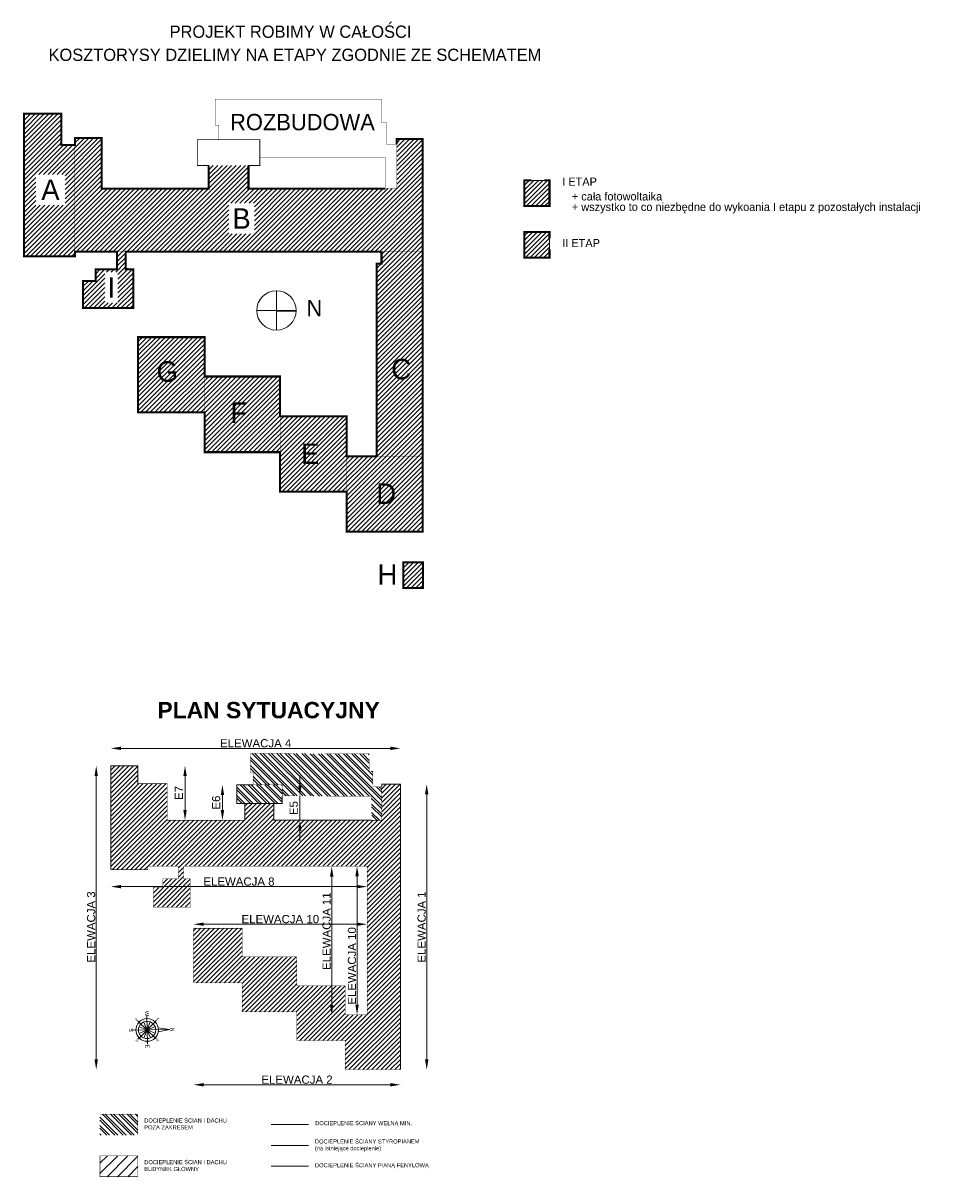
# Model space of a CAD drawing. Header units: millimetres. Extents: x 18880 to 99371, y -5529 to 27899.
# Tile 158 of 158: x 76584 to 99371, y -296 to 27899. Entities that reach past the tile are written whole.
import ezdxf
from ezdxf.enums import TextEntityAlignment as Align

# ---------------------------------------------------------------- set-up
doc = ezdxf.new("R2010")
doc.units = ezdxf.units.MM
doc.linetypes.add('DASHED', pattern=[19.05, 12.7, -6.35])
for name, color, linetype, lineweight in [('AA_HATCH', 252, 'Continuous', 0), ('AA_OPIS', 2, 'Continuous', 0), ('AP hath', 45, 'Continuous', 0), ('AP hath widok ciemniejszy', 252, 'Continuous', 0), ('AP opis', 51, 'Continuous', 13), ('AP wymiary', 40, 'Continuous', 0), ('K_WYMIARY', 1, 'Continuous', 0), ('zzz_podklady_opisy_2', 252, 'Continuous', 15), ('zzz_podklady_sciany', 252, 'Continuous', 15)]:
    doc.layers.add(name, color=color, linetype=linetype, lineweight=lineweight)
doc.styles.add('ARIAL', font='arial.ttf')
doc.styles.add('Dimensions', font='arial.ttf', dxfattribs={"width": 0.8})
doc.styles.add('GENERATED_STYLE_1', font='txt')
doc.styles.get("Standard").update_dxf_attribs({"font": 'arial.ttf'})
doc.dimstyles.new('ISO-25', dxfattribs={"dimtxt": 2.5, "dimasz": 2.5, "dimexe": 1.25, "dimexo": 0.625, "dimtad": 1, "dimtxsty": 'Standard', "dimcen": 2.5, "dimadec": 0, "dimazin": 0, "dimtfac": 1, "dimtmove": 0, "dimatfit": 3, "dimfxl": 1, "dimarcsym": 0})
pattern_1 = [(45, (76117.39, 13246.64), (-56.1266, 56.1266), [])]

# ---------------------------------------------------------------- blocks, each defined once
blk = doc.blocks.new('róża wiatrów')
at = {"layer": 'AP hath'}
for p, q in [((-44.7, 18.5), (-6.9, 2.8)), ((-2.8, 6.9), (-18.5, 44.7)), ((2.8, 6.9), (18.5, 44.7)), ((6.9, 2.8), (44.7, 18.5)), ((-44.7, -18.5), (-6.9, -2.8)), ((-18.5, -44.7), (-2.8, -6.9)), ((18.5, -44.7), (2.8, -6.9)), ((6.9, -2.8), (44.7, -18.5))]:
    blk.add_line(p, q, dxfattribs=at)
blk.add_circle((0, 0), 48.4, dxfattribs=at)
at = {"layer": 'AP opis'}
for p, q in [((0, 126.5), (-11.6, 62.2)), ((0, -89.3), (0, 126.5)), ((0, 126.5), (11.6, 62.2)), ((-80, 0), (80, 0)), ((-48.7, 48.7), (48.7, -48.7)), ((-48.7, -48.7), (48.7, 48.7))]:
    blk.add_line(p, q, dxfattribs=at)
at = {"layer": 'AP opis', "ltscale": 0.5}
for q in [(80, 0), (68.8, 0)]:
    blk.add_line((63.3, 0), q, dxfattribs=at)
at = {"layer": 'AP opis'}
for radius in [63.3, 7.44]:
    blk.add_circle((0, 0), radius, dxfattribs=at)
at = {"layer": 'AP opis', "char_height": 22.3, "attachment_point": 5, "style": 'Dimensions'}
for s, insert in [('N', (0, 141.4)), ('W', (-92.1, 0)), ('E', (92.1, 0)), ('S', (0, -89.3))]:
    blk.add_mtext(s, dxfattribs=dict(at, insert=insert))
at = {"layer": 'AP opis', "char_height": 11.16, "attachment_point": 5, "style": 'Dimensions'}
for s, insert, rotation in [('NW', (-56.6, 56.6), 315), ('NE', (56.6, 56.6), 45), ('SW', (-56.6, -56.6), 45), ('SE', (56.6, -56.6), 315)]:
    blk.add_mtext(s, dxfattribs=dict(at, insert=insert, rotation=rotation))
blk = doc.blocks.new('*D1130')
at = {"layer": 'Defpoints', "color": 0, "transparency": 16777216}
for p in [(-645.7, -140.9), (-19.7, -132.2), (-19.7, -182.4)]:
    blk.add_point(p, dxfattribs=at)
at = {"layer": 'K_WYMIARY', "color": 0, "lineweight": -2, "transparency": 16777216}
blk.add_line((-620.7, -182.4), (-44.7, -182.4), dxfattribs=at)
at = {"layer": 'K_WYMIARY', "color": 0, "transparency": 16777216}
for points in [[(-620.7, -178.2), (-620.7, -186.6), (-645.7, -182.4)], [(-44.7, -178.2), (-44.7, -186.6), (-19.7, -182.4)]]:
    blk.add_solid(points, dxfattribs=at)
at = {"layer": 'K_WYMIARY', "color": 0, "transparency": 16777216, "insert": (-332.7, -170.1), "char_height": 20, "attachment_point": 5}
blk.add_mtext('ELEWACJA 8', dxfattribs=at)
blk = doc.blocks.new('*D1131')
at = {"layer": 'Defpoints', "color": 0, "transparency": 16777216}
for p in [(-58.7, -132.2), (-44.3, -132.2), (-40.9, -495.8)]:
    blk.add_point(p, dxfattribs=at)
at = {"layer": 'K_WYMIARY', "color": 0, "lineweight": -2, "transparency": 16777216}
blk.add_line((-44.3, -470.8), (-44.3, -157.2), dxfattribs=at)
at = {"layer": 'K_WYMIARY', "color": 0, "transparency": 16777216}
for points in [[(-48.4, -157.2), (-40.1, -157.2), (-44.3, -132.2)], [(-48.4, -470.8), (-40.1, -470.8), (-44.3, -495.8)]]:
    blk.add_solid(points, dxfattribs=at)
at = {"layer": 'K_WYMIARY', "color": 0, "transparency": 16777216, "insert": (-56.6, -376.2), "char_height": 20, "attachment_point": 5, "rotation": 90}
blk.add_mtext('ELEWACJA 10', dxfattribs=at)
blk = doc.blocks.new('*D1132')
at = {"layer": 'Defpoints', "color": 0, "transparency": 16777216}
for p in [(-19.7, -274.3), (-443.7, -284.3), (-19.7, -284.3)]:
    blk.add_point(p, dxfattribs=at)
at = {"layer": 'K_WYMIARY', "color": 0, "lineweight": -2, "transparency": 16777216}
blk.add_line((-418.7, -274.3), (-44.7, -274.3), dxfattribs=at)
at = {"layer": 'K_WYMIARY', "color": 0, "transparency": 16777216}
for points in [[(-418.7, -270.1), (-418.7, -278.4), (-443.7, -274.3)], [(-44.7, -270.1), (-44.7, -278.4), (-19.7, -274.3)]]:
    blk.add_solid(points, dxfattribs=at)
at = {"layer": 'K_WYMIARY', "color": 0, "transparency": 16777216, "insert": (-231.7, -261.9), "char_height": 20, "attachment_point": 5}
blk.add_mtext('ELEWACJA 10', dxfattribs=at)
blk = doc.blocks.new('*D1133')
at = {"layer": 'Defpoints', "color": 0, "transparency": 16777216}
for p in [(-150.6, -132.9), (-106.2, -132.9), (-132.8, -496.5)]:
    blk.add_point(p, dxfattribs=at)
at = {"layer": 'K_WYMIARY', "color": 0, "lineweight": -2, "transparency": 16777216}
blk.add_line((-106.2, -471.5), (-106.2, -157.9), dxfattribs=at)
at = {"layer": 'K_WYMIARY', "color": 0, "transparency": 16777216}
for points in [[(-110.3, -157.9), (-102, -157.9), (-106.2, -132.9)], [(-110.3, -471.5), (-102, -471.5), (-106.2, -496.5)]]:
    blk.add_solid(points, dxfattribs=at)
at = {"layer": 'K_WYMIARY', "color": 0, "transparency": 16777216, "insert": (-118.5, -291.1), "char_height": 20, "attachment_point": 5, "rotation": 90}
blk.add_mtext('ELEWACJA 11', dxfattribs=at)
blk = doc.blocks.new('*D1134')
at = {"layer": 'Defpoints', "color": 0, "transparency": 16777216}
for p in [(61.9, 67.8), (125.9, 67.8), (40.8, -629.5)]:
    blk.add_point(p, dxfattribs=at)
at = {"layer": 'K_WYMIARY', "color": 0, "lineweight": -2, "transparency": 16777216}
blk.add_line((125.9, -604.5), (125.9, 42.8), dxfattribs=at)
at = {"layer": 'K_WYMIARY', "color": 0, "transparency": 16777216}
for points in [[(121.7, 42.8), (130.1, 42.8), (125.9, 67.8)], [(121.7, -604.5), (130.1, -604.5), (125.9, -629.5)]]:
    blk.add_solid(points, dxfattribs=at)
at = {"layer": 'K_WYMIARY', "color": 0, "transparency": 16777216, "insert": (113.6, -280.9), "char_height": 20, "attachment_point": 5, "rotation": 90}
blk.add_mtext('ELEWACJA 1', dxfattribs=at)
blk = doc.blocks.new('*D1135')
at = {"layer": 'Defpoints', "color": 0, "transparency": 16777216}
for p in [(-443.7, -417.7), (61.9, -629.5), (61.9, -666.6)]:
    blk.add_point(p, dxfattribs=at)
at = {"layer": 'K_WYMIARY', "color": 0, "lineweight": -2, "transparency": 16777216}
blk.add_line((-418.7, -666.6), (36.9, -666.6), dxfattribs=at)
at = {"layer": 'K_WYMIARY', "color": 0, "transparency": 16777216}
for points in [[(-418.7, -662.4), (-418.7, -670.7), (-443.7, -666.6)], [(36.9, -662.4), (36.9, -670.7), (61.9, -666.6)]]:
    blk.add_solid(points, dxfattribs=at)
at = {"layer": 'K_WYMIARY', "color": 0, "transparency": 16777216, "insert": (-190.9, -654.2), "char_height": 20, "attachment_point": 5}
blk.add_mtext('ELEWACJA 2', dxfattribs=at)
blk = doc.blocks.new('*D1136')
at = {"layer": 'Defpoints', "color": 0, "transparency": 16777216}
for p in [(-579.9, 112.8), (-464.4, 112.8), (-508.2, -20.3)]:
    blk.add_point(p, dxfattribs=at)
at = {"layer": 'K_WYMIARY', "color": 0, "lineweight": -2, "transparency": 16777216}
blk.add_line((-464.4, 4.7), (-464.4, 87.8), dxfattribs=at)
at = {"layer": 'K_WYMIARY', "color": 0, "transparency": 16777216}
for points in [[(-468.6, 87.8), (-460.3, 87.8), (-464.4, 112.8)], [(-468.6, 4.7), (-460.3, 4.7), (-464.4, -20.3)]]:
    blk.add_solid(points, dxfattribs=at)
at = {"layer": 'K_WYMIARY', "color": 0, "transparency": 16777216, "insert": (-479.4, 46.3), "char_height": 20, "attachment_point": 5, "rotation": 90}
blk.add_mtext('E7', dxfattribs=at)
blk = doc.blocks.new('*D1137')
at = {"layer": 'Defpoints', "color": 0, "transparency": 16777216}
for p in [(-373.1, 66.4), (-338, 66.4), (-318.2, -20.3)]:
    blk.add_point(p, dxfattribs=at)
at = {"layer": 'K_WYMIARY', "color": 0, "lineweight": -2, "transparency": 16777216}
blk.add_line((-373.1, 4.7), (-373.1, 41.4), dxfattribs=at)
at = {"layer": 'K_WYMIARY', "color": 0, "transparency": 16777216}
for points in [[(-377.2, 41.4), (-368.9, 41.4), (-373.1, 66.4)], [(-377.2, 4.7), (-368.9, 4.7), (-373.1, -20.3)]]:
    blk.add_solid(points, dxfattribs=at)
at = {"layer": 'K_WYMIARY', "color": 0, "transparency": 16777216, "insert": (-388.3, 23), "char_height": 20, "attachment_point": 5, "rotation": 90}
blk.add_mtext('E6', dxfattribs=at)
blk = doc.blocks.new('*D1138')
at = {"layer": 'Defpoints', "color": 0, "transparency": 16777216}
for p in [(-227.2, 39.3), (-183.8, 39.3), (-247.3, -20.3)]:
    blk.add_point(p, dxfattribs=at)
at = {"layer": 'K_WYMIARY', "color": 0, "lineweight": -2, "transparency": 16777216}
for p, q in [((-183.8, 64.3), (-183.8, 89.3)), ((-183.8, -20.3), (-183.8, 39.3)), ((-183.8, -45.3), (-183.8, -70.3))]:
    blk.add_line(p, q, dxfattribs=at)
at = {"layer": 'K_WYMIARY', "color": 0, "transparency": 16777216}
for points in [[(-188, 64.3), (-179.7, 64.3), (-183.8, 39.3)], [(-188, -45.3), (-179.7, -45.3), (-183.8, -20.3)]]:
    blk.add_solid(points, dxfattribs=at)
at = {"layer": 'K_WYMIARY', "color": 0, "transparency": 16777216, "insert": (-199, 9.5), "char_height": 20, "attachment_point": 5, "rotation": 90}
blk.add_mtext('E5', dxfattribs=at)
blk = doc.blocks.new('*D1139')
at = {"layer": 'Defpoints', "color": 0, "transparency": 16777216}
for p in [(61.9, 155.4), (-645.7, 112.8), (61.9, 67.8)]:
    blk.add_point(p, dxfattribs=at)
at = {"layer": 'K_WYMIARY', "color": 0, "lineweight": -2, "transparency": 16777216}
blk.add_line((-620.7, 155.4), (36.9, 155.4), dxfattribs=at)
at = {"layer": 'K_WYMIARY', "color": 0, "transparency": 16777216}
for points in [[(-620.7, 159.6), (-620.7, 151.3), (-645.7, 155.4)], [(36.9, 159.6), (36.9, 151.3), (61.9, 155.4)]]:
    blk.add_solid(points, dxfattribs=at)
at = {"layer": 'K_WYMIARY', "color": 0, "transparency": 16777216, "insert": (-291.9, 167.8), "char_height": 20, "attachment_point": 5}
blk.add_mtext('ELEWACJA 4', dxfattribs=at)
blk = doc.blocks.new('*D1140')
at = {"layer": 'Defpoints', "color": 0, "transparency": 16777216}
for p in [(-681.4, 112.8), (-645.7, 112.8), (40.8, -629.5)]:
    blk.add_point(p, dxfattribs=at)
at = {"layer": 'K_WYMIARY', "color": 0, "lineweight": -2, "transparency": 16777216}
blk.add_line((-681.4, -604.5), (-681.4, 87.8), dxfattribs=at)
at = {"layer": 'K_WYMIARY', "color": 0, "transparency": 16777216}
for points in [[(-685.6, 87.8), (-677.3, 87.8), (-681.4, 112.8)], [(-685.6, -604.5), (-677.3, -604.5), (-681.4, -629.5)]]:
    blk.add_solid(points, dxfattribs=at)
at = {"layer": 'K_WYMIARY', "color": 0, "transparency": 16777216, "insert": (-693.8, -280.9), "char_height": 20, "attachment_point": 5, "rotation": 90}
blk.add_mtext('ELEWACJA 3', dxfattribs=at)
blk = doc.blocks.new('ewgre')
at = {"layer": 'AA_HATCH'}
h = blk.add_hatch(dxfattribs=at)
h.set_pattern_fill('ANSI32', color=252, scale=1.5, angle=90)
h.set_pattern_definition([(135, (-13764.286, -2835.576), (-10.102788, -10.102788), []), (135, (-13764.286, -2828.84), (-10.102788, -10.102788), [])])
h.paths.add_polyline_path([(-5.529, 99.974), (-14.814, 100.098), (-14.258, 141.913), (-304.678, 143.087), (-304.705, 96.588), (-297.978, 96.568), (-297.978, 66.387), (-227.214, 66.387), (-227.214, 47.778), (-226.269, 47.778), (-226.269, 39.343), (-8.767, 38.497), (-8.476, -20.332), (16.042, -20.332), (16.042, 61.345), (-6.002, 61.216)])
h = blk.add_hatch(dxfattribs=at)
h.set_pattern_fill('ANSI31', color=256, scale=2.5)
h.set_pattern_definition([(45, (-13764.286, -2835.5756), (-5.61266, 5.61266), [])])
h.paths.add_polyline_path([(-247.313, 20.738), (-318.186, 20.738), (-318.186, -20.332), (-508.197, -20.332), (-508.197, 69.294), (-579.869, 69.294), (-579.869, 112.836), (-645.726, 112.836), (-645.726, -140.924), (-555.372, -140.924), (-555.372, -132.202), (-480.393, -132.202), (-480.393, -163.604), (-518.628, -163.604), (-518.628, -184.684), (-541.307, -184.684), (-541.307, -232.368), (-451.68, -232.368), (-451.68, -163.604), (-467.963, -163.604), (-467.963, -132.202), (-19.722, -132.202), (-19.722, -495.796), (-73.003, -495.796), (-73.003, -424.923), (-191.124, -424.923), (-191.124, -354.123), (-325.091, -354.123), (-325.091, -284.268), (-443.721, -284.268), (-443.721, -417.727), (-325.091, -417.727), (-325.091, -488.516), (-191.124, -488.527), (-191.124, -558.672), (-73.003, -558.672), (-73.003, -629.545), (61.909, -629.545), (61.909, 67.841), (16.042, 67.841), (16.042, -20.332), (-247.313, -20.332)])
h = blk.add_hatch(dxfattribs=at)
h.set_pattern_fill('ANSI32', color=252, scale=1.5, angle=90)
h.set_pattern_definition([(135, (-71082.568, -5108.52), (-10.102788, -10.102788), []), (135, (-71082.568, -5101.785), (-10.102788, -10.102788), [])])
h.paths.add_polyline_path([(-226.269, 47.778), (-227.214, 47.778), (-227.214, 66.387), (-337.994, 66.387), (-337.994, 47.778), (-338.939, 47.778), (-338.939, 39.346), (-337.994, 39.346), (-337.994, 20.738), (-318.186, 20.738), (-247.313, 20.738), (-227.214, 20.738), (-227.214, 39.346), (-226.269, 39.346)])
h = blk.add_hatch(dxfattribs=at)
h.set_pattern_fill('ANSI32', color=252, scale=1.5, angle=90)
h.set_pattern_definition([(135, (-8518.502, -862.15), (-10.102788, -10.102788), []), (135, (-8518.502, -855.415), (-10.102788, -10.102788), [])])
h.paths.add_polyline_path([(-579.733, -738.375), (-672.178, -738.375), (-672.178, -789.316), (-579.733, -789.316)])
h = blk.add_hatch(dxfattribs=at)
h.set_pattern_fill('ANSI31', color=256, scale=5.6)
h.set_pattern_definition([(45, (-5455.995, 1411.21), (-12.57236, 12.57236), [])])
h.paths.add_polyline_path([(-579.733, -840.256), (-672.178, -840.256), (-672.178, -891.197), (-579.733, -891.197)])
at = {"color": 252, "linetype": 'DASHED', "ltscale": 10, "const_width": 0.5, "elevation": -2.59}
for points in [[(16.042, 61.345), (-6.002, 61.216), (-5.529, 99.974), (-14.814, 100.098), (-14.258, 141.913), (-304.678, 143.087), (-304.705, 96.588), (-297.978, 96.568), (-297.978, 66.387)], [(-247.313, 20.738), (-227.214, 20.738), (-227.214, 39.346), (-226.269, 39.346), (-226.269, 47.778), (-227.214, 47.778), (-227.214, 66.387), (-337.994, 66.387), (-337.994, 47.778), (-338.939, 47.778), (-338.939, 39.346), (-337.994, 39.346), (-337.994, 20.738), (-318.186, 20.738)], [(-8.476, -20.332), (-8.767, 38.497), (-227.214, 39.346)]]:
    blk.add_lwpolyline(points, dxfattribs=at)
at = {"color": 252, "linetype": 'DASHED', "ltscale": 10, "const_width": 0.5}
blk.add_lwpolyline([(-672.178, -738.375), (-579.733, -738.375), (-579.733, -789.316), (-672.178, -789.316)], close=True, dxfattribs=at)
at = {"layer": 'AA_OPIS', "color": 10, "const_width": 2.5, "elevation": -2.59}
for points in [[(-645.726, -140.924), (-645.726, 112.836), (-579.869, 112.836), (-579.869, 69.294)], [(-337.994, 66.387), (-337.994, 20.738), (-227.214, 20.738), (-227.214, 39.346)], [(16.042, 61.345), (16.042, 67.841), (61.909, 67.841)], [(-318.186, 20.738), (-318.186, -20.332)], [(-247.313, 20.738), (-247.313, -20.332), (-8.476, -20.332)]]:
    blk.add_lwpolyline(points, dxfattribs=at)
at = {"layer": 'AA_OPIS', "const_width": 1, "elevation": -2.59}
blk.add_lwpolyline([(-318.186, 20.738), (-318.186, -20.332), (-508.197, -20.332), (-508.197, 69.294), (-579.869, 69.294), (-579.869, 112.836), (-645.726, 112.836), (-645.726, -140.924), (-555.372, -140.924), (-555.372, -132.202), (-480.393, -132.202), (-480.393, -163.604), (-518.628, -163.604), (-518.628, -184.684), (-541.307, -184.684), (-541.307, -232.368), (-451.68, -232.368), (-451.68, -163.604), (-467.963, -163.604), (-467.963, -132.202), (-19.722, -132.202), (-19.722, -495.796), (-73.003, -495.796), (-73.003, -424.923), (-191.124, -424.923), (-191.124, -354.123), (-325.091, -354.123), (-325.091, -284.268), (-443.721, -284.268), (-443.721, -417.727), (-325.091, -417.727), (-325.091, -488.516), (-191.124, -488.527), (-191.124, -558.672), (-73.003, -558.672), (-73.003, -629.545), (61.909, -629.545), (61.909, 67.841), (16.042, 67.841), (16.042, -20.332), (-247.313, -20.332), (-247.313, 20.738)], close=True, dxfattribs=at)
at = {"layer": 'AA_OPIS', "color": 80, "const_width": 2.5, "elevation": -2.59}
blk.add_lwpolyline([(-297.978, 66.387), (-337.994, 66.387)], dxfattribs=at)
at = {"layer": 'AA_OPIS', "color": 140, "const_width": 2.5, "elevation": -2.59}
blk.add_lwpolyline([(61.909, 67.841), (61.909, -629.545)], dxfattribs=at)
at = {"layer": 'AA_OPIS', "color": 10, "const_width": 2.5}
blk.add_lwpolyline([(-254.669, -763.845), (-162.225, -763.845)], dxfattribs=at)
at = {"layer": 'AA_OPIS', "color": 140, "const_width": 2.5}
blk.add_lwpolyline([(-254.669, -814.786), (-162.225, -814.786)], dxfattribs=at)
at = {"layer": 'AA_OPIS', "const_width": 1.12}
blk.add_lwpolyline([(-672.178, -840.256), (-579.733, -840.256), (-579.733, -891.197), (-672.178, -891.197)], close=True, dxfattribs=at)
at = {"layer": 'AA_OPIS', "color": 80, "const_width": 2.5}
blk.add_lwpolyline([(-254.669, -865.726), (-162.225, -865.726)], dxfattribs=at)
at = {"layer": 'AP hath widok ciemniejszy', "xscale": 0.4375000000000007, "yscale": 0.4375000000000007, "zscale": 0.4375000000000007, "rotation": 270.8645289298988}
blk.add_blockref('róża wiatrów', (-557.056, -532.655), dxfattribs=at)
at = {"layer": 'AA_OPIS', "insert": (-531.946, 269, -2.59), "char_height": 40, "width": 2662.71193, "attachment_point": 1, "style": 'ARIAL'}
blk.add_mtext('\\A1;{\\fArial|b1|i0|c238|p38;PLAN SYTUACYJNY}', dxfattribs=at)
at = {"layer": 'AA_OPIS', "char_height": 10, "attachment_point": 1, "style": 'ARIAL'}
for s, insert in [('DOCIEPLENIE ŚCIAN I DACHU\\PPOZA ZAKRESEM', (-564.071, -748.845)), ('DOCIEPLENIE ŚCIANY WEŁNĄ MIN. ', (-146.562, -755.371)), ('DOCIEPLENIE ŚCIANY STYROPIANEM\\P(na istniejące docieplenie)', (-146.952, -800.077)), ('DOCIEPLENIE ŚCIAN I DACHU\\PBUDYNEK GŁÓWNY', (-564.071, -850.726)), ('DOCIEPLENIE ŚCIANY PIANĄ FENYLOWĄ', (-146.952, -858.196))]:
    blk.add_mtext_dynamic_manual_height_columns(s, width=411.78632, gutter_width=10, heights=[123.238], dxfattribs=dict(at, insert=insert))
at = {"layer": 'K_WYMIARY'}
for base, p1, p2, text, picture, middle in [((61.909, 155.447, -2.59), (-645.726, 112.836, -2.59), (61.909, 67.841, -2.59), 'ELEWACJA 4', '*D1139', (-291.908, 167.788, -2.59)), ((-19.722, -182.392, -2.59), (-645.726, -140.924, -2.59), (-19.722, -132.202, -2.59), 'ELEWACJA 8', '*D1130', (-332.724, -170.051, -2.59)), ((-19.722, -274.261, -2.59), (-443.721, -284.268, -2.59), (-19.722, -284.268, -2.59), 'ELEWACJA 10', '*D1132', (-231.721, -261.92, -2.59)), ((61.909, -666.571, -2.59), (-443.721, -417.727, -2.59), (61.909, -629.545, -2.59), 'ELEWACJA 2', '*D1135', (-190.906, -654.23, -2.59))]:
    dim = blk.add_linear_dim(base=base, p1=p1, p2=p2, text=text, dimstyle='ISO-25', override={"dimtxt": 20, "dimasz": 25, "dimexe": 0, "dimexo": 0, "dimgap": 2, "dimse1": 1, "dimse2": 1}, dxfattribs=at)
    dim.commit()
    dim.dimension.update_dxf_attribs({"geometry": picture, "text_midpoint": middle})
for base, p1, p2, text, override, picture, middle in [((-681.449, 112.836), (40.776, -629.545), (-645.726, 112.836), 'ELEWACJA 3', {"dimtxt": 20, "dimasz": 25, "dimexe": 0, "dimexo": 0, "dimgap": 2, "dimse1": 1, "dimse2": 1}, '*D1140', (-681.449, -280.852)), ((-464.444, 112.836, -2.59), (-508.197, -20.332, -2.59), (-579.869, 112.836, -2.59), 'E7', {"dimtxt": 20, "dimasz": 25, "dimexe": 0, "dimexo": 0, "dimgap": 5, "dimse1": 1, "dimse2": 1}, '*D1136', (-464.444, 46.252, -2.59)), ((-183.827, 39.346, -2.59), (-247.313, -20.332, -2.59), (-227.214, 39.346, -2.59), 'E5', {"dimtxt": 20, "dimasz": 25, "dimexe": 0, "dimexo": 0, "dimgap": 5, "dimse1": 1, "dimse2": 1}, '*D1138', (-183.827, 9.507, -2.59)), ((-373.082, 66.387, -2.59), (-318.186, -20.332, -2.59), (-337.994, 66.387, -2.59), 'E6', {"dimtxt": 20, "dimasz": 25, "dimexe": 0, "dimexo": 0, "dimgap": 5, "dimse1": 1, "dimse2": 1}, '*D1137', (-373.082, 23.027, -2.59)), ((125.915, 67.841, -2.59), (40.776, -629.545, -2.59), (61.909, 67.841, -2.59), 'ELEWACJA 1', {"dimtxt": 20, "dimasz": 25, "dimexe": 0, "dimexo": 0, "dimgap": 2, "dimse1": 1, "dimse2": 1}, '*D1134', (125.915, -280.852, -2.59)), ((-106.152, -132.89, -2.59), (-132.793, -496.484, -2.59), (-150.592, -132.89, -2.59), 'ELEWACJA 11', {"dimtxt": 20, "dimasz": 25, "dimexe": 0, "dimexo": 0, "dimgap": 2, "dimse1": 1, "dimse2": 1}, '*D1133', (-106.152, -291.076, -2.59)), ((-44.281, -132.202, -2.59), (-40.855, -495.796, -2.59), (-58.653, -132.202, -2.59), 'ELEWACJA 10', {"dimtxt": 20, "dimasz": 25, "dimexe": 0, "dimexo": 0, "dimgap": 2, "dimse1": 1, "dimse2": 1}, '*D1131', (-44.281, -376.22, -2.59))]:
    dim = blk.add_linear_dim(base=base, p1=p1, p2=p2, angle=90, text=text, dimstyle='ISO-25', override=override, dxfattribs=at)
    dim.commit()
    dim.dimension.update_dxf_attribs({"geometry": picture, "text_midpoint": middle, "dimtype": 128})

msp = doc.modelspace()

# ---------------------------------------------------------------- hatches: boundary and pattern name
h = msp.add_hatch()
h.set_pattern_fill('ANSI31', color=3, scale=25, style=0)
h.set_pattern_definition(pattern_1)
h.paths.add_polyline_path([(77851.97856, 24920.45852), (77515.47856, 24920.45852), (77515.47856, 25687.45852), (76609.47856, 25687.45852), (76609.47856, 22196.45852), (77852.47856, 22196.45852), (77852.47856, 22316.45852), (77852.47856, 24920.45852)])
h.paths.add_polyline_path([(76894.48145, 23451.56193), (77610.98145, 23451.56193), (77610.98145, 24201.56193), (76894.48145, 24201.56193)], flags=16)
h.paths.add_polyline_path([(81607.20433, 22749.36705), (82234.70433, 22749.36705), (82234.70433, 23499.36705), (81607.20433, 23499.36705)], flags=16)
h.paths.add_polyline_path([(78877.97856, 22316.45852), (78877.97856, 21884.45852), (78357.97856, 21884.45852), (78357.97856, 21594.45852), (78045.97856, 21594.45852), (78045.97856, 20938.45852), (79278.97856, 20938.45852), (79278.97856, 21884.45852), (79087.47856, 21884.45852), (79087.48761, 21885.77513), (79087.48761, 22316.45852)])
h.paths.add_polyline_path([(78583.90916, 21064.17985), (78899.90916, 21064.17985), (78899.90916, 21814.17985), (78583.90916, 21814.17985)], flags=16)
h.paths.add_polyline_path([(82090.47856, 24420.45852), (81115.47856, 24420.45852), (81115.47856, 23855.45852), (78501.47856, 23855.45852), (78501.47856, 25088.45852), (77851.97856, 25088.45852), (77851.97856, 24920.45852), (77852.47856, 24920.45852), (77852.47856, 22316.45852), (78877.97856, 22316.45852), (79087.48761, 22316.45852), (79090.4488, 22316.45852), (85339.37842, 22316.45852), (86344.47856, 22316.45852), (86344.47856, 25068.45852), (85713.47856, 25068.45852), (85713.47856, 24938.18086), (85713.47856, 23855.45852), (85432.47856, 23855.45852), (82090.47856, 23855.45852)])
h = msp.add_hatch()
h.set_pattern_fill('ANSI31', color=1, scale=25, style=0)
h.set_pattern_definition(pattern_1)
h.paths.add_polyline_path([(89443.64081, 24055.64064), (89318.63389, 24055.64064), (88831.10693, 24055.64064), (88831.10693, 23430.60608), (89443.64081, 23430.60608)])
h = msp.add_hatch()
h.set_pattern_fill('ANSI31', color=3, scale=25, style=0)
h.set_pattern_definition(pattern_1)
h.paths.add_polyline_path([(89443.64081, 22793.07083), (88831.10693, 22793.07083), (88831.10693, 22168.03627), (89443.64081, 22168.03627), (89443.64081, 22368.53417), (89443.64081, 22643.20756)])
h = msp.add_hatch()
h.set_pattern_fill('ANSI31', color=1, scale=25, style=0)
h.set_pattern_definition(pattern_1)
h.paths.add_polyline_path([(81020.47856, 19263.45852), (81020.47856, 20224.45852), (79388.47856, 20224.45852), (79388.47856, 18388.45852), (81020.47856, 18388.45852)])
h.paths.add_polyline_path([(79746.47215, 18993.7951), (80467.47215, 18993.7951), (80467.47215, 19769.2951), (79746.47215, 19769.2951)], flags=24)
h.paths.add_polyline_path([(82863.47856, 18289.45852), (82863.47856, 19263.45852), (81020.47856, 19263.45852), (81020.47856, 18388.45852), (81020.47856, 17414.45852), (82863.47856, 17414.45852)])
h.paths.add_polyline_path([(81561.51664, 18005.81115), (82148.51664, 18005.81115), (82148.51664, 18755.81115), (81561.51664, 18755.81115)], flags=24)
h.paths.add_polyline_path([(84488.47856, 17314.45852), (84488.47856, 18289.45852), (82863.47856, 18289.45852), (82863.47856, 17414.45852), (82863.47856, 16449.45852), (84488.47856, 16449.45852)])
h.paths.add_polyline_path([(83286.6671, 16999.40276), (83909.6671, 16999.40276), (83909.6671, 17749.40276), (83286.6671, 17749.40276)], flags=24)
h.paths.add_polyline_path([(85221.47856, 17314.45852), (84488.47856, 17314.45852), (84488.47856, 16449.45852), (84488.47856, 15474.45852), (86344.47856, 15474.45852), (86344.47856, 17314.45852)])
h.paths.add_polyline_path([(85122.6671, 16024.40276), (85785.6671, 16024.40276), (85785.6671, 16774.40276), (85122.6671, 16774.40276)], flags=24)
h.paths.add_polyline_path([(85339.37842, 22316.45852), (85339.37842, 22022.45852), (85221.47856, 22022.45852), (85221.47856, 17314.45852), (86344.47856, 17314.45852), (86344.47856, 22316.45852)])
h.paths.add_polyline_path([(85470.7025, 19052.79916), (86170.7025, 19052.79916), (86170.7025, 19828.29916), (85470.7025, 19828.29916)], flags=24)
h.paths.add_polyline_path([(86353.89381, 14720.84118), (85874.89381, 14720.84118), (85874.89381, 14091.84118), (86353.89381, 14091.84118)])

# ---------------------------------------------------------------- linework, layer by layer
at = {"color": 3}
for points, const_width in [([(81115.47856, 24420.45852), (81115.47856, 24420.45852), (81115.47856, 23855.45852), (78501.47856, 23855.45852), (78501.47856, 25088.45852), (77851.97856, 25088.45852), (77852.47856, 24920.45852), (77515.47856, 24920.45852), (77515.47856, 25687.45852), (76609.47856, 25687.45852), (76609.47856, 22196.45852), (77852.47856, 22196.45852), (77852.47856, 22316.45852), (78877.97856, 22316.45852), (78877.97856, 21884.45852), (78357.97856, 21884.45852), (78357.97856, 21594.45852), (78045.97856, 21594.45852), (78045.97856, 20938.45852), (79278.97856, 20938.45852), (79278.97856, 21884.45852), (79087.48761, 21885.77513), (79087.48761, 22316.45852), (85339.37842, 22316.45852)], 50), ([(81115.47856, 24420.45852), (80842.97856, 24420.45852), (80840.56931, 25048.44928), (82366.97856, 25048.44928), (82366.97856, 24420.45852), (82090.47856, 24420.45852)], 20), ([(85432.47856, 23855.45852), (82090.47856, 23855.45852), (82090.47856, 24420.45852)], 50), ([(89443.64081, 22643.20756), (89443.64081, 22793.07083), (88831.10693, 22793.07083), (88831.10693, 22168.03627), (89443.64081, 22168.03627), (89443.64081, 22368.53417)], 50)]:
    msp.add_lwpolyline(points, dxfattribs=dict(at, const_width=const_width))
at = {"color": 1, "const_width": 50}
for points in [[(85339.37842, 22316.45852), (85339.37842, 22022.45852), (85221.47856, 22022.45852), (85221.47856, 17314.45852), (84488.47856, 17314.45852), (84488.47856, 18289.45852), (82863.47856, 18289.45852), (82863.47856, 19263.45852), (81020.47856, 19263.45852), (81020.47856, 20224.45852), (79388.47856, 20224.45852), (79388.47856, 18388.45852), (81020.47856, 18388.45852), (81020.47856, 17414.45852), (82863.47856, 17414.45852), (82863.47856, 16449.45852), (84488.47856, 16449.45852), (84488.47856, 15474.45852), (86344.47856, 15474.45852), (86344.47856, 25068.45852), (85713.47856, 25068.45852), (85713.47856, 24938.18086)], [(89318.63389, 24055.64064), (89443.64081, 24055.64064), (89443.64081, 23430.60608), (88831.10693, 23430.60608), (88831.10693, 24055.64064), (89002.83518, 24055.64064)], [(85874.89381, 14720.84118), (86353.89381, 14720.84118), (86353.89381, 14091.84118), (85874.89381, 14091.84118), (85874.89381, 14720.84118)]]:
    msp.add_lwpolyline(points, dxfattribs=at)
at = {"layer": 'zzz_podklady_opisy_2', "const_width": 8}
for points in [[(81363.12285, 25050.45402), (81363.12285, 25404.11097), (81273.62627, 25404.11097), (81273.62627, 26038.01587), (85340.98228, 26038.01587), (85340.98228, 25468.10137), (85460.96428, 25468.10137), (85460.96428, 24938.18086), (85713.47856, 24938.18086)], [(77851.97856, 24920.45852), (77515.47856, 24920.45852), (77515.47856, 25687.45852), (76609.47856, 25687.45852), (76609.47856, 22196.45852), (77852.47856, 22196.45852), (77852.47856, 22316.45852)], [(81363.12285, 25050.45402), (80842.97856, 25048.45852), (80842.97856, 24420.45852), (81115.47856, 24420.45852), (81115.47856, 23855.45852), (78501.47856, 23855.45852), (78501.47856, 25088.45852), (77851.97856, 25088.45852), (77851.97856, 24920.45852)], [(77852.47856, 22316.45852), (77852.47856, 24920.45852)], [(81363.12285, 25050.45402), (80842.97856, 25050.45402), (80842.97856, 24517.53922)], [(81363.12285, 25050.45402), (82366.97856, 25050.45402), (82366.97856, 24624.22796)], [(85432.47856, 23855.45852), (85713.47856, 23855.45852), (85713.47856, 24938.18086)], [(86344.47856, 22316.45852), (86344.47856, 25068.45852), (85713.47856, 25068.45852), (85713.47856, 24938.18086)], [(85432.47856, 23855.45852), (82090.47856, 23855.45852), (82090.47856, 24420.45852), (82366.97856, 24420.45852), (82366.97856, 24624.22796)], [(85432.47856, 23855.45852), (85432.47856, 24624.22796), (82366.97856, 24624.22796)], [(77852.47856, 22316.45852), (85339.37842, 22316.45852)], [(78877.97856, 22316.45852), (78877.97856, 21884.45852), (78357.97856, 21884.45852), (78357.97856, 21594.45852), (78045.97856, 21594.45852), (78045.97856, 20938.45852), (79278.97856, 20938.45852), (79278.97856, 21884.45852), (79087.47856, 21884.45852), (79090.4488, 22316.45852)], [(85339.37842, 22316.45852), (85339.37842, 22022.45852), (85221.47856, 22022.45852), (85221.47856, 17314.45852)], [(85339.37842, 22316.45852), (86344.47856, 22316.45852)], [(86344.47856, 17314.45852), (86344.47856, 22316.45852)], [(81020.47856, 19263.45852), (81020.47856, 20224.45852), (79388.47856, 20224.45852), (79388.47856, 18388.45852), (81020.47856, 18388.45852)], [(82863.47856, 17414.45852), (82863.47856, 19263.45852), (81020.47856, 19263.45852), (81020.47856, 17414.45852), (82863.47856, 17414.45852)], [(84488.47856, 17314.45852), (84488.47856, 18289.45852), (82863.47856, 18289.45852)], [(82863.47856, 17414.45852), (82863.47856, 16449.45852), (84488.47856, 16449.45852)], [(86344.47856, 15474.45852), (86344.47856, 17314.45852), (84488.47856, 17314.45852), (84488.47856, 15474.45852), (86344.47856, 15474.45852)], [(85874.89381, 14720.84118), (86353.89381, 14720.84118), (86353.89381, 14091.84118), (85874.89381, 14091.84118), (85874.89381, 14720.84118)]]:
    msp.add_lwpolyline(points, dxfattribs=at)
at = {"layer": 'zzz_podklady_sciany'}
for p, q in [((82773.25284, 20397.30654), (82773.25284, 21357.52305)), ((83253.36109, 20877.4148), (82293.14458, 20877.4148)), ((82773.25284, 20855.80993), (83252.87473, 20855.80993))]:
    msp.add_line(p, q, dxfattribs=at)
for points in [[(89443.64081, 24055.64064), (88831.10693, 24055.64064), (88831.10693, 23430.60608), (89443.64081, 23430.60608)], [(89443.64081, 22793.07083), (88831.10693, 22793.07083), (88831.10693, 22168.03627), (89443.64081, 22168.03627)]]:
    msp.add_lwpolyline(points, close=True, dxfattribs=at)
msp.add_circle((82773.25284, 20877.4148), 480.10825, dxfattribs=at)

# ---------------------------------------------------------------- block references
at = {"layer": 'AP wymiary', "xscale": 10, "yscale": 10, "zscale": 10}
msp.add_blockref('ewgre', (85185.01664, 8621.50646), dxfattribs=at)

# ---------------------------------------------------------------- texts
at = {"color": 0, "style": 'GENERATED_STYLE_1'}
for s, p in [('PROJEKT ROBIMY W CAŁOŚCI', (80163.6521, 27539.13747)), ('KOSZTORYSY DZIELIMY NA ETAPY ZGODNIE ZE SCHEMATEM', (77205.98855, 26974.10622))]:
    msp.add_text(s, height=300, dxfattribs=at).set_placement(p)
at = {"color": 1, "style": 'GENERATED_STYLE_1'}
for s, p in [('I ETAP', (89754.18242, 23923.93756)), ('+ cała fotowoltaika', (89988.57038, 23564.54269)), ('+ wszystko to co niezbędne do wykoania I etapu z pozostałych instalacji', (89988.57038, 23306.71593))]:
    msp.add_text(s, height=200, dxfattribs=at).set_placement(p)
at = {"color": 3, "style": 'GENERATED_STYLE_1'}
msp.add_text('II ETAP', height=200, dxfattribs=at).set_placement((89754.18242, 22423.85461))
at = {"layer": 'zzz_podklady_opisy_2', "attachment_point": 5, "style": 'GENERATED_STYLE_1'}
for s, insert, char_height in [('ROZBUDOWA', (83408.78071, 25476.99252), 400), ('{A}', (77252.73145, 23826.56193), 500), ('{B}', (81920.95433, 23124.36705), 500), ('{I}', (78741.90916, 21439.17985), 500), ('{C}', (85820.7025, 19440.54916), 500), ('{G}', (80106.97215, 19381.5451), 500), ('{F}', (81855.01664, 18380.81115), 500), ('{E}', (83598.1671, 17374.40276), 500), ('D', (85454.1671, 16399.40276), 500), ('H', (85483.89568, 14422.61005), 500)]:
    msp.add_mtext(s, dxfattribs=dict(at, insert=insert, char_height=char_height))
at = {"layer": 'zzz_podklady_sciany', "style": 'GENERATED_STYLE_1'}
msp.add_attdef('N', text='N', height=400, dxfattribs=at).set_placement((83505.93889, 20615.67403), align=Align.BOTTOM_LEFT)

doc.saveas('drawing.dxf')
